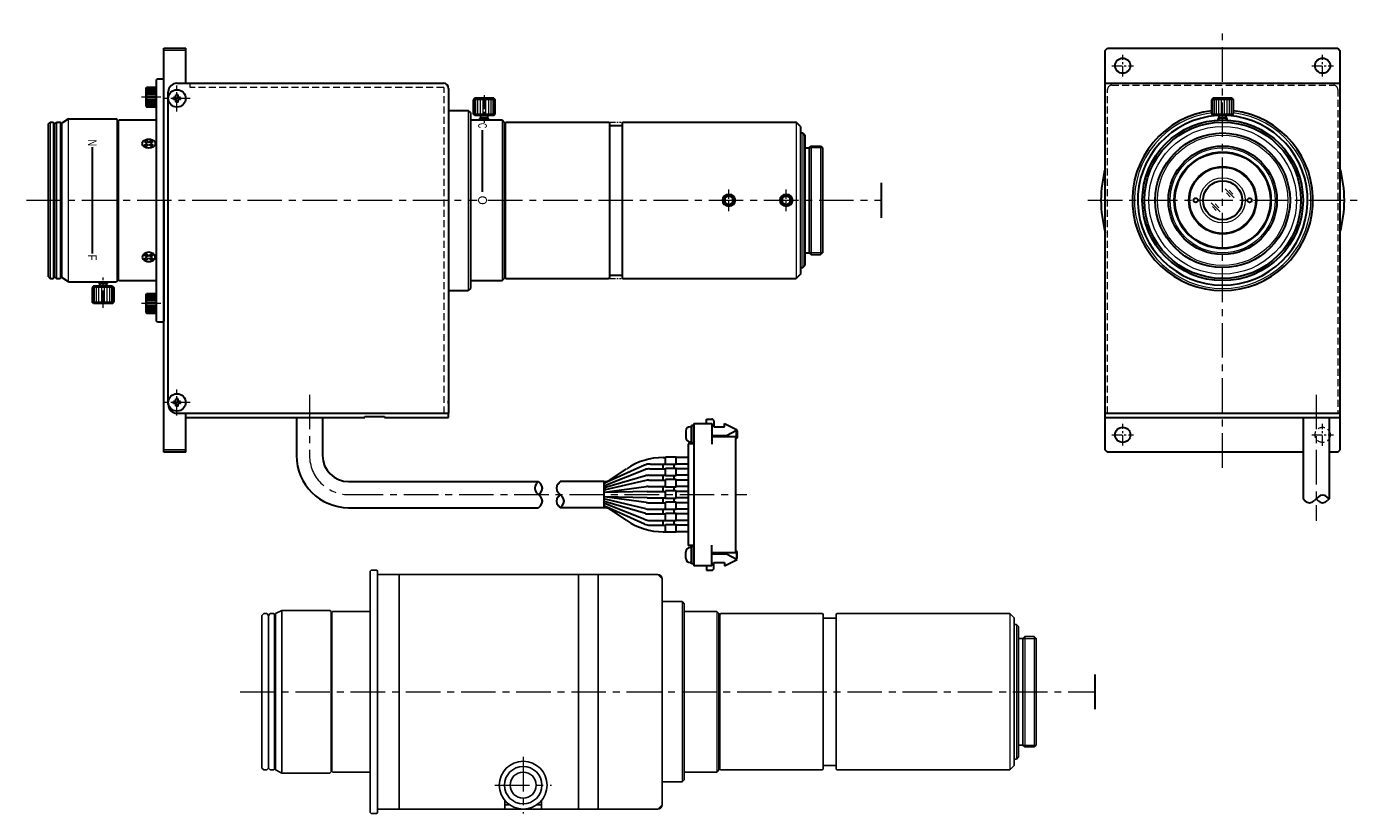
# Model space of a CAD drawing. Header units: millimetres. Extents: x -297 to 224, y -865 to 127.
import ezdxf
from ezdxf.enums import TextEntityAlignment as Align

# ---------------------------------------------------------------- set-up
doc = ezdxf.new("R2010")
doc.units = ezdxf.units.MM
doc.header["$LTSCALE"] = 0.25
for name, pattern in [('CENTER', [50.8, 31.75, -6.35, 6.35, -6.35]), ('HIDDEN', [9.525, 6.35, -3.175]), ('PHANTOM', [63.5, 31.75, -6.35, 6.35, -6.35, 6.35, -6.35])]:
    doc.linetypes.add(name, pattern=pattern)
for name, color, linetype, lineweight in [('01_中心線', 1, 'CENTER', 20), ('01_外形線', 7, 'Continuous', 30), ('02_ﾈｼﾞ（断面）・遮光線仕切り', 7, 'Continuous', 20), ('04_中心線', 1, 'CENTER', 20), ('05_隠れ線', 3, 'HIDDEN', 20), ('06_面取線', 7, 'Continuous', 9), ('07_ﾊｯﾁﾝｸﾞ', 7, 'Continuous', 9), ('09_文字', 2, 'Continuous', 20), ('10_仮想線', 4, 'PHANTOM', 15), ('13-細線', 7, 'Continuous', 9)]:
    doc.layers.add(name, color=color, linetype=linetype, lineweight=lineweight)
doc.styles.add('shihyou', font='txt', dxfattribs={"width": 0.6, "height": 2})

# ---------------------------------------------------------------- blocks, each defined once
blk = doc.blocks.new('底面')
for p, q in [((-166.53, 28), (-166.73, 27.8)), ((-166.73, 27.8), (-166.73, -27.8)), ((-165.23, 28), (-166.53, 28)), ((-165.03, 27.8), (-165.23, 28)), ((-165.03, 27.8), (-165.03, 27)), ((-160.03, 27), (-165.03, 27)), ((-165.03, 27), (-165.03, -27)), ((-160.03, 27), (-160.03, -27)), ((-160.03, 27), (-118.78, 27)), ((-118.78, 27), (-118.78, -27)), ((-114.28, 27), (-118.78, 27)), ((-114.28, 27), (-100.53, 27)), ((-114.28, -27), (-114.28, 27)), ((-99.53, 26), (-100.53, 27)), ((-99.53, 26), (-99.53, -26)), ((-187.03, 18.75), (-188.53, 18)), ((-176.03, 18.75), (-187.03, 18.75)), ((-187.03, 18.75), (-187.03, -18.75)), ((-175.73, 18.45), (-176.03, 18.75)), ((-175.73, 18.45), (-175.73, -18.45)), ((-175.33, 18.5), (-175.53, 18.3)), ((-166.73, 18.5), (-175.33, 18.5)), ((-94.97, 20.75), (-99.53, 20.75)), ((-94.47, 20.25), (-94.97, 20.75)), ((-94.47, 20.25), (-94.47, -20.25)), ((-86.99, 18.5), (-94.47, 18.5)), ((-86.49, 18), (-86.99, 18.5)), ((-191.23, 18), (-191.63, 17.6)), ((-191.63, 17.6), (-191.63, -17.6)), ((-190.53, 18), (-191.23, 18)), ((-190.13, 17.6), (-190.53, 18)), ((-189.73, 18), (-190.13, 17.6)), ((-190.13, 17.6), (-190.13, -17.6)), ((-188.93, 18), (-189.73, 18)), ((-188.73, 17.8), (-188.93, 18)), ((-188.73, 17.8), (-188.73, -17.8)), ((-188.53, 16.8), (-188.73, 17)), ((-188.53, 18), (-188.53, -18)), ((-175.53, 16.8), (-175.73, 17)), ((-175.53, 18.3), (-175.53, -18.3)), ((-86.49, 18), (-86.49, -18)), ((-86.29, 17), (-86.49, 16.8)), ((-86.09, 18), (-86.29, 17.8)), ((-86.29, 17.8), (-86.29, -17.8)), ((-62.69, 18), (-86.09, 18)), ((-62.49, 17.8), (-62.69, 18)), ((-62.49, 17.8), (-62.49, -17.8)), ((-59.53, 16.95), (-62.49, 16.95)), ((-59.33, 18), (-59.53, 17.8)), ((-59.53, 17.8), (-59.53, -17.8)), ((-19.53, 18), (-59.33, 18)), ((-18.53, 17), (-19.53, 18)), ((-18.53, 17), (-18.53, -17)), ((-18.03, 15.5), (-18.53, 15.5)), ((-17.53, 15), (-18.03, 15.5)), ((-17.53, 15), (-17.53, -15)), ((-16.53, 12.3), (-17.53, 12.3)), ((-16.13, 12.7), (-16.53, 12.3)), ((-16.53, 12.3), (-16.53, -12.3)), ((-13.92, 12.7), (-16.13, 12.7)), ((-13.53, 12.3), (-13.92, 12.7)), ((-13.53, 12.3), (-13.53, -12.3)), ((-18.03, -15.5), (-17.53, -15)), ((-17.53, -12.3), (-16.53, -12.3)), ((-16.53, -12.3), (-16.13, -12.7)), ((-16.13, -12.7), (-13.92, -12.7)), ((-13.92, -12.7), (-13.53, -12.3)), ((-191.63, -17.6), (-191.23, -18)), ((-191.23, -18), (-190.53, -18)), ((-190.53, -18), (-190.13, -17.6)), ((-190.13, -17.6), (-189.73, -18)), ((-189.73, -18), (-188.93, -18)), ((-188.93, -18), (-188.73, -17.8)), ((-188.73, -17), (-188.53, -16.8)), ((-188.53, -18), (-187.03, -18.75)), ((-175.73, -17), (-175.53, -16.8)), ((-175.53, -18.3), (-175.33, -18.5)), ((-86.99, -18.5), (-86.49, -18)), ((-86.49, -16.8), (-86.29, -17)), ((-86.29, -17.8), (-86.09, -18)), ((-86.09, -18), (-62.69, -18)), ((-62.69, -18), (-62.49, -17.8)), ((-62.49, -16.95), (-59.53, -16.95)), ((-59.53, -17.8), (-59.33, -18)), ((-59.33, -18), (-19.53, -18)), ((-19.53, -18), (-18.53, -17)), ((-18.53, -15.5), (-18.03, -15.5)), ((-187.03, -18.75), (-176.03, -18.75)), ((-176.03, -18.75), (-175.73, -18.45)), ((-175.33, -18.5), (-166.73, -18.5)), ((-99.53, -20.75), (-94.97, -20.75)), ((-94.97, -20.75), (-94.47, -20.25)), ((-94.47, -18.5), (-86.99, -18.5)), ((-160.03, -27), (-165.03, -27)), ((-165.03, -27), (-165.03, -27.8)), ((-135.78, -27), (-160.03, -27)), ((-135.78, -24.99), (-135.78, -27)), ((-134.69, -26), (-135.78, -26)), ((-127.28, -27), (-135.78, -27)), ((-127.28, -26), (-128.36, -26)), ((-127.28, -27), (-127.28, -24.99)), ((-118.78, -27), (-127.28, -27)), ((-118.78, -27), (-114.28, -27)), ((-100.53, -27), (-114.28, -27)), ((-100.53, -27), (-99.53, -26)), ((-166.73, -27.8), (-166.53, -28)), ((-166.53, -28), (-165.23, -28)), ((-165.23, -28), (-165.03, -27.8))]:
    blk.add_line(p, q)
at = {"lineweight": 9}
for p, q in [((-94.97, 20.75), (-94.97, -20.75)), ((-86.99, 18.5), (-86.99, -18.5)), ((-19.53, 18), (-19.53, -18)), ((-18.03, 15.5), (-18.03, -15.5)), ((-16.13, 12.7), (-16.13, -12.7)), ((-13.92, 12.7), (-13.92, -12.7))]:
    blk.add_line(p, q, dxfattribs=at)
at = {"lineweight": 20}
for p, q in [((-16.53, 12.3), (-13.53, 12.3)), ((-16.53, -12.3), (-13.53, -12.3))]:
    blk.add_line(p, q, dxfattribs=at)
for radius in [5.5, 4.3, 3]:
    blk.add_circle((-131.53, -21.5), radius)
for centre, start, end in [((-100.53, 26), 0, 90), ((-100.53, -26), 270, 0)]:
    blk.add_arc(centre, 1, start, end)
at = {"layer": '01_中心線'}
for p, q in [((-131.53, -15), (-131.53, -28)), ((-138.03, -21.5), (-125.03, -21.5))]:
    blk.add_line(p, q, dxfattribs=at)
at = {"layer": '01_外形線'}
blk.add_line((0, 4), (0, -4), dxfattribs=at)
at = {"layer": '04_中心線'}
blk.add_line((-196.63, 0), (0, 0), dxfattribs=at)

msp = doc.modelspace()

# ---------------------------------------------------------------- linework, layer by layer
at = {"layer": '01_外形線'}
for p, q in [((-50.46, 29.11), (-50.46, 122.11)), ((-50.46, 122.11), (-45.46, 122.11)), ((-45.46, 114.11), (-45.46, 122.11)), ((166.15, 121.61), (166.65, 122.11)), ((166.15, 29.61), (166.15, 121.61)), ((166.65, 122.11), (219.65, 122.11)), ((219.65, 122.11), (220.15, 121.61)), ((220.15, 121.61), (220.15, 29.61)), ((-51.96, 115.11), (-52.16, 114.91)), ((-52.16, 59.31), (-52.16, 114.91)), ((-51.96, 115.11), (-50.66, 115.11)), ((-50.66, 115.11), (-50.46, 114.91)), ((-50.46, 87.11), (-50.46, 114.91)), ((-47.46, 114.07), (13.84, 114.07)), ((166.15, 114.11), (220.15, 114.11)), ((-54.66, 112.91), (-54.46, 113.11)), ((-54.66, 112.91), (-54.66, 108.81)), ((-52.16, 113.11), (-54.46, 113.11)), ((-49.46, 40.07), (-49.46, 112.11)), ((15.04, 112.87), (15.04, 38.07)), ((21.06, 110.61), (20.74, 110.28)), ((20.74, 106.93), (20.74, 110.28)), ((25.41, 110.61), (21.06, 110.61)), ((25.41, 110.61), (25.74, 110.28)), ((25.74, 106.93), (25.74, 110.28)), ((190.98, 110.61), (190.65, 110.28)), ((190.65, 106.93), (190.65, 110.28)), ((195.33, 110.61), (190.98, 110.61)), ((195.33, 110.61), (195.65, 110.28)), ((195.65, 106.93), (195.65, 110.28)), ((-54.66, 108.81), (-54.46, 108.61)), ((-54.46, 108.61), (-52.16, 108.61)), ((15.04, 107.82), (19.54, 107.82)), ((20.04, 107.32), (19.54, 107.82)), ((20.04, 107.32), (20.04, 66.82)), ((-77.06, 104.71), (-76.66, 105.11)), ((-77.06, 69.51), (-77.06, 104.71)), ((-76.66, 105.11), (-75.96, 105.11)), ((-75.96, 105.11), (-75.56, 104.71)), ((-75.96, 105.11), (-75.56, 104.71)), ((-75.56, 104.71), (-75.16, 105.11)), ((-75.56, 69.51), (-75.56, 104.71)), ((-75.16, 105.11), (-74.36, 105.11)), ((-74.16, 104.91), (-74.36, 105.11)), ((-74.16, 69.31), (-74.16, 104.91)), ((-72.46, 105.86), (-73.96, 104.91)), ((-73.96, 69.31), (-73.96, 104.91)), ((-72.46, 105.86), (-61.36, 105.86)), ((-61.16, 105.66), (-61.36, 105.86)), ((-61.16, 68.56), (-61.16, 105.66)), ((-61.16, 104.36), (-60.96, 104.36)), ((-60.96, 105.41), (-60.76, 105.61)), ((-60.96, 105.41), (-60.96, 68.81)), ((-60.76, 105.61), (-52.16, 105.61)), ((20.04, 105.61), (27.34, 105.61)), ((21.06, 106.61), (20.74, 106.93)), ((25.41, 106.61), (21.06, 106.61)), ((22.24, 105.91), (22.44, 106.11)), ((22.24, 105.61), (22.24, 105.91)), ((22.44, 106.11), (22.44, 106.61)), ((24.04, 106.11), (22.44, 106.11)), ((24.04, 106.11), (24.04, 106.61)), ((24.04, 106.11), (24.24, 105.91)), ((24.24, 105.61), (24.24, 105.91)), ((25.41, 106.61), (25.74, 106.93)), ((27.34, 105.61), (27.84, 105.11)), ((27.84, 105.11), (27.84, 69.11)), ((27.84, 104.36), (28.04, 104.36)), ((28.04, 104.91), (28.24, 105.11)), ((28.04, 104.91), (28.04, 69.31)), ((28.24, 105.11), (51.84, 105.11)), ((52.04, 104.91), (51.84, 105.11)), ((52.04, 104.91), (52.04, 69.31)), ((52.04, 104.36), (54.94, 104.36)), ((54.94, 104.91), (55.14, 105.11)), ((54.94, 104.91), (54.94, 87.11)), ((54.94, 104.91), (54.94, 69.31)), ((55.14, 105.11), (95.04, 105.11)), ((96.04, 104.11), (95.04, 105.11)), ((190.98, 106.61), (190.65, 106.93)), ((195.33, 106.61), (190.98, 106.61)), ((192.15, 105.91), (192.35, 106.11)), ((192.15, 105.58), (192.15, 105.91)), ((192.35, 106.11), (192.35, 106.61)), ((193.95, 106.11), (192.35, 106.11)), ((193.95, 106.11), (193.95, 106.61)), ((193.95, 106.11), (194.15, 105.91)), ((194.15, 105.58), (194.15, 105.91)), ((195.33, 106.61), (195.65, 106.93)), ((-74.16, 104.11), (-73.96, 104.11)), ((96.04, 104.11), (96.04, 70.11)), ((96.04, 102.61), (96.54, 102.61)), ((96.54, 102.61), (97.04, 102.11)), ((97.04, 102.11), (97.04, 72.11)), ((-55, 100.66), (-54.33, 100.19)), ((-55, 99.72), (-54.33, 100.19)), ((-54.58, 100.88), (-53.96, 100.45)), ((-54.58, 99.49), (-53.96, 99.93)), ((-53.96, 100.45), (-53.35, 100.88)), ((-53.96, 99.93), (-53.35, 99.49)), ((-53.59, 100.19), (-52.93, 100.66)), ((-53.59, 100.19), (-52.93, 99.72)), ((97.04, 99.21), (98.04, 99.21)), ((98.04, 99.21), (98.44, 99.61)), ((98.04, 99.21), (98.04, 75.01)), ((98.44, 99.61), (100.64, 99.61)), ((100.64, 99.61), (101.04, 99.21)), ((101.04, 99.21), (101.04, 75.01)), ((114.56, 91.11), (114.56, 83.11)), ((-50.46, 87.11), (-50.46, 59.31)), ((-55, 74.49), (-54.33, 74.03)), ((-55, 73.56), (-54.33, 74.03)), ((-54.58, 74.72), (-53.96, 74.29)), ((-54.58, 73.33), (-53.96, 73.76)), ((-53.96, 74.29), (-53.35, 74.72)), ((-53.96, 73.76), (-53.35, 73.33)), ((-53.59, 74.03), (-52.93, 74.49)), ((-53.59, 74.03), (-52.93, 73.56)), ((97.04, 75.01), (98.04, 75.01)), ((98.04, 75.01), (98.44, 74.61)), ((98.44, 74.61), (100.64, 74.61)), ((100.64, 74.61), (101.04, 75.01)), ((96.04, 71.61), (96.54, 71.61)), ((96.54, 71.61), (97.04, 72.11)), ((-77.06, 69.51), (-76.66, 69.11)), ((-76.66, 69.11), (-75.96, 69.11)), ((-75.96, 69.11), (-75.56, 69.51)), ((-75.96, 69.11), (-75.56, 69.51)), ((-75.56, 69.51), (-75.16, 69.11)), ((-75.16, 69.11), (-74.36, 69.11)), ((-74.16, 69.31), (-74.36, 69.11)), ((-74.16, 70.11), (-73.96, 70.11)), ((-72.46, 68.36), (-73.96, 69.31)), ((-72.46, 68.36), (-61.36, 68.36)), ((-65.46, 68.36), (-65.46, 68.06)), ((-65.46, 68.06), (-65.26, 67.86)), ((-65.26, 67.86), (-65.26, 67.36)), ((-63.66, 67.86), (-65.26, 67.86)), ((-63.66, 67.86), (-63.46, 68.06)), ((-63.66, 67.86), (-63.66, 67.36)), ((-63.46, 68.36), (-63.46, 68.06)), ((-61.16, 68.56), (-61.36, 68.36)), ((-61.16, 69.86), (-60.96, 69.86)), ((-60.76, 68.61), (-60.96, 68.81)), ((-60.76, 68.61), (-52.16, 68.61)), ((20.04, 68.61), (27.34, 68.61)), ((27.34, 68.61), (27.84, 69.11)), ((27.84, 69.86), (28.04, 69.86)), ((28.04, 69.31), (28.24, 69.11)), ((28.24, 69.11), (51.84, 69.11)), ((52.04, 69.31), (51.84, 69.11)), ((52.04, 69.86), (54.94, 69.86)), ((54.94, 69.31), (55.14, 69.11)), ((55.14, 69.11), (95.04, 69.11)), ((96.04, 70.11), (95.04, 69.11)), ((-66.64, 67.36), (-66.96, 67.03)), ((-66.96, 67.03), (-66.96, 63.68)), ((-62.29, 67.36), (-66.64, 67.36)), ((-62.29, 67.36), (-61.96, 67.03)), ((-61.96, 67.03), (-61.96, 63.68)), ((-54.66, 65.41), (-54.46, 65.61)), ((-54.66, 65.41), (-54.66, 61.31)), ((-52.16, 65.61), (-54.46, 65.61)), ((15.04, 66.32), (19.54, 66.32)), ((20.04, 66.82), (19.54, 66.32)), ((-66.64, 63.36), (-66.96, 63.68)), ((-62.29, 63.36), (-66.64, 63.36)), ((-62.29, 63.36), (-61.96, 63.68)), ((-54.66, 61.31), (-54.46, 61.11)), ((-54.46, 61.11), (-52.16, 61.11)), ((-51.96, 59.11), (-52.16, 59.31)), ((-51.96, 59.11), (-50.66, 59.11)), ((-50.66, 59.11), (-50.46, 59.31)), ((15.04, 40.31), (15.04, 40.91)), ((-47.46, 38.07), (15.04, 38.07)), ((-45.46, 29.11), (-45.46, 38.07)), ((-45.46, 37.07), (-4.21, 37.07)), ((-19.96, 37.07), (-19.96, 28.34)), ((-13.96, 37.07), (-13.96, 28.34)), ((-4.21, 37.07), (-4.21, 37.37)), ((-4.21, 37.37), (0.29, 37.37)), ((0.29, 37.37), (0.29, 37.07)), ((0.29, 37.07), (15.04, 37.07)), ((15.04, 37.07), (15.04, 38.07)), ((166.15, 38.07), (220.15, 38.07)), ((166.15, 37.07), (220.15, 37.07)), ((211.65, 37.07), (211.65, 18.34)), ((217.65, 37.07), (217.65, 18.34)), ((69.63, 33.99), (69.63, 32.49)), ((70.93, 34.99), (70.63, 34.99)), ((71.43, 35.24), (70.93, 35.24)), ((70.93, 35.24), (70.93, 31.24)), ((70.93, 31.49), (70.93, 34.99)), ((71.43, 35.74), (75.58, 35.74)), ((71.43, 35.74), (71.43, 2.94)), ((74.36, 35.74), (74.36, 36.74)), ((74.36, 36.74), (75.58, 36.74)), ((75.58, 35.74), (75.58, 30.94)), ((76.08, 36.24), (76.08, 34.99)), ((76.08, 34.99), (78.49, 34.99)), ((78.49, 35.74), (81.43, 34.24)), ((78.49, 34.99), (78.49, 35.74)), ((78.98, 32.99), (81.43, 34.24)), ((81.3, 34.17), (81.43, 34.04)), ((81.43, 34.04), (81.43, 32.44)), ((71.43, 31.04), (70.13, 31.04)), ((70.13, 31.04), (70.13, 7.64)), ((70.63, 31.49), (70.93, 31.49)), ((70.93, 31.24), (71.43, 31.24)), ((75.58, 32.99), (78.98, 32.99)), ((75.58, 32.74), (81.03, 32.74)), ((78.98, 32.99), (78.98, 32.74)), ((81.03, 32.74), (81.03, 5.94)), ((81.23, 32.24), (81.03, 32.24)), ((81.43, 32.44), (81.23, 32.24)), ((-45.46, 29.11), (-50.46, 29.11)), ((64.43, 27.89), (64.93, 27.89)), ((67.43, 27.99), (64.93, 27.99)), ((64.93, 26.29), (64.93, 27.99)), ((67.43, 26.29), (67.43, 27.99)), ((70.13, 27.89), (67.43, 27.89)), ((166.15, 29.61), (166.65, 29.11)), ((211.65, 29.11), (166.65, 29.11)), ((219.65, 29.11), (217.65, 29.11)), ((219.65, 29.11), (220.15, 29.61)), ((60.2, 25.08), (51.26, 21.55)), ((60.14, 26.12), (51.32, 22.11)), ((52.23, 22.74), (56.01, 25.3)), ((61.3, 25.29), (64.93, 25.29)), ((61.38, 26.39), (64.93, 26.39)), ((64.42, 25.29), (64.42, 26.39)), ((67.43, 26.29), (64.93, 26.29)), ((67.43, 25.39), (64.93, 25.39)), ((64.93, 23.69), (64.93, 25.39)), ((66.92, 25.39), (66.92, 26.29)), ((70.13, 26.39), (67.43, 26.39)), ((67.43, 23.69), (67.43, 25.39)), ((70.13, 25.29), (67.43, 25.29)), ((-7.96, 22.34), (35.73, 22.34)), ((35.73, 22.34), (35.29, 21.9)), ((35.73, 22.34), (36.17, 21.9)), ((40.29, 21.9), (40.73, 22.34)), ((50.73, 22.34), (40.73, 22.34)), ((50.73, 22.34), (50.73, 16.34)), ((60.39, 22.61), (51.07, 20.42)), ((60.31, 23.66), (51.15, 20.96)), ((61.08, 22.69), (64.93, 22.69)), ((61.16, 23.79), (64.93, 23.79)), ((64.42, 22.69), (64.42, 23.79)), ((67.43, 23.69), (64.93, 23.69)), ((67.43, 22.79), (64.93, 22.79)), ((64.93, 21.09), (64.93, 22.79)), ((66.92, 22.79), (66.92, 23.69)), ((70.13, 23.79), (67.43, 23.79)), ((67.43, 21.09), (67.43, 22.79)), ((70.13, 22.69), (67.43, 22.69)), ((35.29, 19.78), (36.17, 18.9)), ((36.17, 19.78), (35.73, 19.34)), ((41.17, 18.9), (40.29, 19.78)), ((40.29, 18.9), (40.73, 19.34)), ((60.73, 20.09), (50.73, 19.84)), ((60.73, 18.59), (50.73, 18.84)), ((60.53, 21.16), (50.93, 19.86)), ((60.53, 17.51), (50.93, 18.81)), ((60.73, 20.09), (64.93, 20.09)), ((60.73, 18.59), (64.93, 18.59)), ((60.93, 21.19), (64.93, 21.19)), ((64.42, 20.09), (64.42, 21.19)), ((64.42, 17.49), (64.42, 18.59)), ((67.43, 21.09), (64.93, 21.09)), ((67.43, 20.19), (64.93, 20.19)), ((64.93, 18.49), (64.93, 20.19)), ((67.43, 18.49), (64.93, 18.49)), ((66.92, 20.19), (66.92, 21.09)), ((66.92, 17.59), (66.92, 18.49)), ((70.13, 21.19), (67.43, 21.19)), ((67.43, 18.49), (67.43, 20.19)), ((70.13, 20.09), (67.43, 20.09)), ((70.13, 18.59), (67.43, 18.59)), ((215.09, 18.78), (214.21, 17.9)), ((217.65, 18.34), (217.21, 18.78)), ((-7.96, 16.34), (35.73, 16.34)), ((36.17, 16.78), (35.73, 16.34)), ((40.73, 16.34), (40.29, 16.78)), ((40.73, 16.34), (41.17, 16.78)), ((50.73, 16.34), (40.73, 16.34)), ((60.39, 16.07), (51.07, 18.26)), ((60.31, 15.01), (51.15, 17.71)), ((60.2, 13.6), (51.26, 17.13)), ((60.14, 12.56), (51.32, 16.57)), ((52.23, 15.93), (56.01, 13.37)), ((60.93, 17.49), (64.93, 17.49)), ((61.08, 15.99), (64.93, 15.99)), ((64.42, 14.89), (64.42, 15.99)), ((67.43, 17.59), (64.93, 17.59)), ((64.93, 15.89), (64.93, 17.59)), ((67.43, 15.89), (64.93, 15.89)), ((66.92, 14.99), (66.92, 15.89)), ((67.43, 15.89), (67.43, 17.59)), ((70.13, 17.49), (67.43, 17.49)), ((70.13, 15.99), (67.43, 15.99)), ((212.09, 17.9), (211.65, 18.34)), ((215.09, 17.9), (214.65, 18.34)), ((217.65, 18.34), (217.21, 17.9)), ((61.16, 14.89), (64.93, 14.89)), ((61.3, 13.39), (64.93, 13.39)), ((61.38, 12.29), (64.93, 12.29)), ((64.42, 12.29), (64.42, 13.39)), ((67.43, 14.99), (64.93, 14.99)), ((64.93, 13.29), (64.93, 14.99)), ((67.43, 13.29), (64.93, 13.29)), ((67.43, 12.39), (64.93, 12.39)), ((64.93, 10.69), (64.93, 12.39)), ((66.92, 12.39), (66.92, 13.29)), ((67.43, 13.29), (67.43, 14.99)), ((70.13, 14.89), (67.43, 14.89)), ((70.13, 13.39), (67.43, 13.39)), ((67.43, 10.69), (67.43, 12.39)), ((70.13, 12.29), (67.43, 12.29)), ((64.43, 10.79), (64.93, 10.79)), ((67.43, 10.69), (64.93, 10.69)), ((70.13, 10.79), (67.43, 10.79)), ((69.63, 4.69), (69.63, 6.19)), ((71.43, 7.64), (70.13, 7.64)), ((70.63, 7.19), (70.93, 7.19)), ((70.93, 3.44), (70.93, 7.44)), ((70.93, 7.44), (71.43, 7.44)), ((70.93, 7.19), (70.93, 3.69)), ((75.58, 2.94), (75.58, 7.73)), ((81.23, 6.44), (81.03, 6.44)), ((81.43, 6.24), (81.23, 6.44)), ((81.43, 4.64), (81.43, 6.24)), ((70.93, 3.69), (70.63, 3.69)), ((71.43, 3.44), (70.93, 3.44)), ((81.03, 5.94), (75.58, 5.94)), ((75.58, 5.69), (78.98, 5.69)), ((76.08, 2.44), (76.08, 3.69)), ((76.08, 3.69), (78.49, 3.69)), ((78.49, 2.94), (81.43, 4.44)), ((78.49, 3.69), (78.49, 2.94)), ((78.98, 5.69), (78.98, 5.94)), ((78.98, 5.69), (81.43, 4.44)), ((81.3, 4.5), (81.43, 4.64)), ((75.58, 2.94), (71.43, 2.94)), ((74.36, 2.94), (74.36, 1.94)), ((74.36, 1.94), (75.58, 1.94))]:
    msp.add_line(p, q, dxfattribs=at)
at = {"layer": '01_外形線', "ltscale": 0.25}
for p, q in [((-47.71, 110.82), (-48.29, 110.82)), ((-48.29, 110.32), (-48.29, 110.82)), ((-47.71, 110.32), (-48.29, 110.32)), ((-47.21, 111.39), (-47.71, 111.39)), ((-47.71, 110.82), (-47.71, 111.39)), ((-47.71, 109.74), (-47.71, 110.32)), ((-47.21, 110.82), (-47.21, 111.39)), ((-46.64, 110.82), (-47.21, 110.82)), ((-46.64, 110.32), (-47.21, 110.32)), ((-47.21, 109.74), (-47.21, 110.32)), ((-46.64, 110.32), (-46.64, 110.82)), ((-47.21, 109.74), (-47.71, 109.74)), ((-48.29, 40.32), (-48.29, 40.82)), ((-47.71, 40.82), (-48.29, 40.82)), ((-47.71, 40.32), (-48.29, 40.32)), ((-47.21, 41.39), (-47.71, 41.39)), ((-47.71, 40.82), (-47.71, 41.39)), ((-47.71, 39.74), (-47.71, 40.32)), ((-47.21, 40.82), (-47.21, 41.39)), ((-46.64, 40.82), (-47.21, 40.82)), ((-47.21, 39.74), (-47.21, 40.32)), ((-46.64, 40.32), (-47.21, 40.32)), ((-46.64, 40.32), (-46.64, 40.82)), ((-47.21, 39.74), (-47.71, 39.74))]:
    msp.add_line(p, q, dxfattribs=at)
at = {"layer": '01_外形線', "ltscale": 0.5}
for points in [[(78.6, 86.57), (79.54, 86.02), (80.47, 86.57), (80.47, 87.65), (79.54, 88.19), (78.6, 87.65)], [(91.8, 86.57), (92.74, 86.02), (93.67, 86.57), (93.67, 87.65), (92.74, 88.19), (91.8, 87.65)]]:
    msp.add_lwpolyline(points, close=True, dxfattribs=at)
at = {"layer": '01_外形線'}
for centre, radius in [((170.15, 118.11), 1.75), ((216.15, 118.11), 1.75), ((-47.46, 110.57), 2), ((193.15, 87.11), 18.5), ((193.15, 87.11), 18), ((193.15, 87.11), 15.5), ((193.15, 87.11), 12.5), ((193.15, 87.11), 11), ((193.15, 87.11), 7.75), ((193.15, 87.11), 4.5), ((186.95, 87.11), 0.5), ((199.35, 87.11), 0.5), ((-47.46, 40.57), 2), ((170.15, 33.11), 1.75)]:
    msp.add_circle(centre, radius, dxfattribs=at)
at = {"layer": '01_外形線', "ltscale": 0.5}
for centre in [(79.54, 87.11), (92.74, 87.11)]:
    msp.add_circle(centre, 1.25, dxfattribs=at)
at = {"layer": '01_外形線'}
for centre, radius, start, end in [((-47.46, 112.07), 2, 90, 180), ((13.84, 112.87), 1.2, 360, 90), ((193.15, 87.11), 20.79, 96.9058, 83.0942), ((193.15, 87.11), 19.54, 93.7627, 86.2373), ((193.15, 87.11), 28, 164.6411, 195.3589), ((193.15, 87.11), 28, 344.6411, 15.3589), ((-47.46, 40.07), 2, 180, 270), ((70.63, 33.99), 1, 90, 180), ((75.58, 36.24), 0.5, 360, 90), ((70.63, 32.49), 1, 180, 270), ((-7.96, 28.34), 12, 180, 270), ((-7.96, 28.34), 6, 180, 270), ((64.43, 12.89), 15, 90, 124.1412), ((61.38, 23.39), 3, 90, 114.4655), ((61.3, 22.29), 3, 90, 111.554), ((36.35, 20.84), 1.5, 135, 225), ((35.11, 20.84), 1.5, 315, 45), ((41.35, 20.84), 1.5, 135, 225), ((50.73, 25.34), 3, 270, 300.0597), ((50.08, 24.84), 3, 282.5215, 294.4655), ((50.16, 24.34), 3, 280.9729, 291.554), ((61.16, 20.79), 3, 90, 106.4361), ((61.08, 19.69), 3, 90, 103.2246), ((35.11, 17.84), 1.5, 315, 45), ((41.35, 17.84), 1.5, 135, 225), ((40.11, 17.84), 1.5, 315, 45), ((50.3, 23.84), 3, 278.3039, 286.4361), ((50.38, 23.34), 3, 276.6568, 283.2246), ((50.53, 22.84), 3, 273.8529, 277.6884), ((50.53, 15.84), 3, 82.3116, 86.1471), ((60.93, 18.19), 3, 90, 97.6884), ((216.15, 17.72), 1.5, 45, 135), ((50.38, 15.34), 3, 76.7754, 83.3432), ((50.3, 14.84), 3, 73.5639, 81.6961), ((50.16, 14.34), 3, 68.446, 79.0271), ((50.08, 13.84), 3, 65.5345, 77.4785), ((50.73, 13.34), 3, 59.9403, 90), ((61.08, 18.99), 3, 256.7754, 270), ((60.93, 20.49), 3, 262.3116, 270), ((213.15, 18.96), 1.5, 225, 315), ((216.15, 18.96), 1.5, 225, 315), ((64.43, 25.79), 15, 235.8588, 270), ((61.38, 15.29), 3, 245.5345, 270), ((61.3, 16.39), 3, 248.446, 270), ((61.16, 17.89), 3, 253.5639, 270), ((70.63, 6.19), 1, 90, 180), ((70.63, 4.69), 1, 180, 270), ((75.58, 2.44), 0.5, 270, 0)]:
    msp.add_arc(centre, radius, start, end, dxfattribs=at)
at = {"layer": '01_外形線', "extrusion": (0, 0, -1)}
for ratio, start_param, end_param in [(0.678396, 0, 3.141593), (0.735823, 3.141593, 6.283185)]:
    msp.add_ellipse((-53.96, 100.19), major_axis=(-1.5, 0), ratio=ratio, start_param=start_param, end_param=end_param, dxfattribs=at)
at = {"layer": '01_外形線'}
for ratio, start_param, end_param in [(0.735823, 3.141593, 6.283185), (0.678396, 0, 3.141593)]:
    msp.add_ellipse((-53.96, 74.03), major_axis=(-1.5, 0), ratio=ratio, start_param=start_param, end_param=end_param, dxfattribs=at)
for points, knots in [([(-54.58, 100.88), (-54.7, 100.84), (-54.82, 100.78), (-54.94, 100.7), (-54.97, 100.68), (-55, 100.66)], [5.1854822, 5.1854822, 5.1854822, 5.1854822, 5.5066309, 5.5066309, 5.6077223, 5.6077223, 5.6077223, 5.6077223]), ([(-55, 99.72), (-54.93, 99.67), (-54.86, 99.62), (-54.71, 99.55), (-54.65, 99.52), (-54.58, 99.49)], [6.958628, 6.958628, 6.958628, 6.958628, 7.2009571, 7.2009571, 7.3809216, 7.3809216, 7.3809216, 7.3809216]), ([(-52.93, 100.66), (-53.01, 100.72), (-53.11, 100.78), (-53.26, 100.85), (-53.31, 100.87), (-53.35, 100.88)], [10.1002979, 10.1002979, 10.1002979, 10.1002979, 10.4131585, 10.4131585, 10.5224912, 10.5224912, 10.5224912, 10.5224912]), ([(-53.35, 99.49), (-53.25, 99.53), (-53.16, 99.57), (-53.02, 99.65), (-52.97, 99.68), (-52.93, 99.72)], [8.3270476, 8.3270476, 8.3270476, 8.3270476, 8.5776149, 8.5776149, 8.7493712, 8.7493712, 8.7493712, 8.7493712]), ([(-55, 74.49), (-54.93, 74.55), (-54.86, 74.59), (-54.71, 74.67), (-54.65, 74.7), (-54.58, 74.72)], [6.958628, 6.958628, 6.958628, 6.958628, 7.2009571, 7.2009571, 7.3809216, 7.3809216, 7.3809216, 7.3809216]), ([(-54.58, 73.33), (-54.7, 73.37), (-54.82, 73.43), (-54.94, 73.52), (-54.97, 73.54), (-55, 73.56)], [5.1854822, 5.1854822, 5.1854822, 5.1854822, 5.5066309, 5.5066309, 5.6077223, 5.6077223, 5.6077223, 5.6077223]), ([(-53.35, 74.72), (-53.25, 74.69), (-53.16, 74.65), (-53.02, 74.57), (-52.97, 74.53), (-52.93, 74.49)], [8.3270476, 8.3270476, 8.3270476, 8.3270476, 8.5776149, 8.5776149, 8.7493712, 8.7493712, 8.7493712, 8.7493712]), ([(-52.93, 73.56), (-53.01, 73.49), (-53.11, 73.43), (-53.26, 73.36), (-53.31, 73.34), (-53.35, 73.33)], [10.1002979, 10.1002979, 10.1002979, 10.1002979, 10.4131585, 10.4131585, 10.5224912, 10.5224912, 10.5224912, 10.5224912])]:
    msp.add_open_spline(points, degree=3, knots=knots, dxfattribs=at)
at = {"layer": '02_ﾈｼﾞ（断面）・遮光線仕切り'}
for p, q in [((19.54, 107.82), (19.54, 66.32)), ((22.44, 105.61), (22.44, 106.11)), ((24.04, 105.61), (24.04, 106.11)), ((27.34, 105.61), (27.34, 68.61)), ((95.04, 105.11), (95.04, 69.11)), ((192.35, 105.59), (192.35, 106.11)), ((193.95, 105.59), (193.95, 106.11)), ((96.54, 102.61), (96.54, 71.61)), ((-65.26, 68.36), (-65.26, 67.86)), ((-63.66, 68.36), (-63.66, 67.86))]:
    msp.add_line(p, q, dxfattribs=at)
at = {"layer": '04_中心線'}
for p, q in [((193.15, 25.52), (193.15, 127.11)), ((-82.06, 87.11), (21.58, 87.11)), ((24.1, 87.11), (114.56, 87.11)), ((162.15, 87.11), (224.15, 87.11)), ((-16.96, 42.32), (-16.96, 28.34)), ((214.65, 42.32), (214.65, 13.34)), ((-7.96, 19.34), (83.66, 19.34))]:
    msp.add_line(p, q, dxfattribs=at)
at = {"layer": '04_中心線', "ltscale": 0.3}
for p, q in [((170.15, 115.61), (170.15, 120.61)), ((216.15, 115.61), (216.15, 120.61)), ((167.65, 118.11), (172.65, 118.11)), ((213.65, 118.11), (218.65, 118.11)), ((79.54, 84.61), (79.54, 89.61)), ((92.74, 84.61), (92.74, 89.61)), ((170.15, 30.65), (170.15, 35.65)), ((216.15, 30.61), (216.15, 35.61)), ((167.65, 33.11), (172.65, 33.11)), ((213.65, 33.11), (218.65, 33.11))]:
    msp.add_line(p, q, dxfattribs=at)
at = {"layer": '04_中心線', "ltscale": 0.4}
for p, q in [((-47.46, 107.57), (-47.46, 113.57)), ((-44.46, 110.57), (-50.46, 110.57)), ((23.24, 111.3), (23.24, 104.96)), ((-47.46, 37.57), (-47.46, 43.57)), ((-44.46, 40.57), (-50.46, 40.57))]:
    msp.add_line(p, q, dxfattribs=at)
at = {"layer": '04_中心線', "ltscale": 0.25}
for p, q in [((-51.16, 110.86), (-55.66, 110.86)), ((-51.16, 63.36), (-55.66, 63.36))]:
    msp.add_line(p, q, dxfattribs=at)
at = {"layer": '04_中心線', "ltscale": 0.5}
msp.add_line((-64.46, 62.36), (-64.46, 69.36), dxfattribs=at)
at = {"layer": '04_中心線'}
msp.add_arc((-7.96, 28.34), 9, 180, 270, dxfattribs=at)
at = {"layer": '05_隠れ線'}
for p, q in [((-44.46, 113.07), (-44.46, 114.07)), ((167.65, 113.61), (218.65, 113.61)), ((13.84, 113.07), (-44.46, 113.07)), ((14.04, 38.07), (14.04, 112.87)), ((166.65, 38.07), (166.65, 112.61)), ((219.65, 112.61), (219.65, 38.07))]:
    msp.add_line(p, q, dxfattribs=at)
msp.add_circle((216.15, 33.11), 1.75, dxfattribs=at)
for centre, radius, start, end in [((167.65, 112.61), 1, 90, 180), ((218.65, 112.61), 1, 0, 90), ((13.84, 112.87), 0.2, 0, 90)]:
    msp.add_arc(centre, radius, start, end, dxfattribs=at)
at = {"layer": '06_面取線'}
for p, q in [((-45.46, 121.61), (-50.46, 121.61)), ((-54.46, 113.11), (-54.46, 108.61)), ((-52.16, 113.1), (-54.46, 113.1)), ((-52.16, 113.04), (-54.46, 113.04)), ((-52.16, 112.94), (-54.46, 112.94)), ((-52.16, 112.78), (-54.46, 112.78)), ((-52.16, 112.57), (-54.46, 112.57)), ((-52.16, 112.32), (-54.46, 112.32)), ((-52.16, 112.03), (-54.46, 112.03)), ((-52.16, 111.72), (-54.46, 111.72)), ((-52.16, 111.38), (-54.46, 111.38)), ((-52.16, 111.03), (-54.46, 111.03)), ((-52.16, 110.68), (-54.46, 110.68)), ((-52.16, 110.33), (-54.46, 110.33)), ((25.74, 110.28), (20.74, 110.28)), ((20.93, 110.28), (20.93, 106.93)), ((21.25, 110.28), (21.25, 106.93)), ((21.72, 110.28), (21.72, 106.93)), ((22.28, 110.28), (22.28, 106.93)), ((22.91, 110.28), (22.91, 106.93)), ((23.56, 110.28), (23.56, 106.93)), ((24.19, 110.28), (24.19, 106.93)), ((24.76, 110.28), (24.76, 106.93)), ((25.22, 110.28), (25.22, 106.93)), ((25.55, 110.28), (25.55, 106.93)), ((195.65, 110.28), (190.65, 110.28)), ((190.84, 110.28), (190.84, 106.93)), ((191.17, 110.28), (191.17, 106.93)), ((191.63, 110.28), (191.63, 106.93)), ((192.19, 110.28), (192.19, 106.93)), ((192.82, 110.28), (192.82, 106.93)), ((193.48, 110.28), (193.48, 106.93)), ((194.11, 110.28), (194.11, 106.93)), ((194.67, 110.28), (194.67, 106.93)), ((195.13, 110.28), (195.13, 106.93)), ((195.46, 110.28), (195.46, 106.93)), ((-52.16, 110), (-54.46, 110)), ((-52.16, 109.68), (-54.46, 109.68)), ((-52.16, 109.4), (-54.46, 109.4)), ((-52.16, 109.15), (-54.46, 109.15)), ((-52.16, 108.94), (-54.46, 108.94)), ((-52.16, 108.78), (-54.46, 108.78)), ((-52.16, 108.67), (-54.46, 108.67)), ((-52.16, 108.61), (-54.46, 108.61)), ((-76.66, 105.11), (-76.66, 69.11)), ((-75.96, 105.11), (-75.96, 69.11)), ((-75.16, 105.11), (-75.16, 69.11)), ((25.74, 106.93), (20.74, 106.93)), ((24.24, 105.91), (22.24, 105.91)), ((195.65, 106.93), (190.65, 106.93)), ((194.15, 105.91), (192.15, 105.91)), ((-63.46, 68.06), (-65.46, 68.06)), ((-61.96, 67.03), (-66.96, 67.03)), ((-66.77, 63.68), (-66.77, 67.03)), ((-66.45, 63.68), (-66.45, 67.03)), ((-65.98, 63.68), (-65.98, 67.03)), ((-65.42, 63.68), (-65.42, 67.03)), ((-64.79, 63.68), (-64.79, 67.03)), ((-64.14, 63.68), (-64.14, 67.03)), ((-63.51, 63.68), (-63.51, 67.03)), ((-62.94, 63.68), (-62.94, 67.03)), ((-62.48, 63.68), (-62.48, 67.03)), ((-62.15, 63.68), (-62.15, 67.03)), ((-54.46, 65.61), (-54.46, 61.11)), ((-52.16, 65.6), (-54.46, 65.6)), ((-52.16, 65.54), (-54.46, 65.54)), ((-52.16, 65.44), (-54.46, 65.44)), ((-52.16, 65.28), (-54.46, 65.28)), ((-52.16, 65.07), (-54.46, 65.07)), ((-52.16, 64.82), (-54.46, 64.82)), ((-52.16, 64.53), (-54.46, 64.53)), ((-61.96, 63.68), (-66.96, 63.68)), ((-52.16, 64.22), (-54.46, 64.22)), ((-52.16, 63.88), (-54.46, 63.88)), ((-52.16, 63.53), (-54.46, 63.53)), ((-52.16, 63.18), (-54.46, 63.18)), ((-52.16, 62.83), (-54.46, 62.83)), ((-52.16, 62.5), (-54.46, 62.5)), ((-52.16, 62.18), (-54.46, 62.18)), ((-52.16, 61.9), (-54.46, 61.9)), ((-52.16, 61.65), (-54.46, 61.65)), ((-52.16, 61.44), (-54.46, 61.44)), ((-52.16, 61.28), (-54.46, 61.28)), ((-52.16, 61.17), (-54.46, 61.17)), ((-52.16, 61.11), (-54.46, 61.11)), ((81.43, 34.04), (81.04, 34.04)), ((81.23, 32.24), (81.23, 34.14)), ((81.43, 32.44), (81.03, 32.44)), ((-45.46, 29.65), (-50.46, 29.65)), ((-50.46, 29.65), (-45.46, 29.65)), ((81.43, 6.24), (81.03, 6.24)), ((81.23, 6.44), (81.23, 4.54)), ((81.43, 4.64), (81.04, 4.64))]:
    msp.add_line(p, q, dxfattribs=at)
at = {"layer": '06_面取線', "lineweight": 20}
msp.add_line((-72.46, 68.36), (-72.46, 105.86), dxfattribs=at)
at = {"layer": '06_面取線'}
msp.add_arc((193.15, 87.11), 20.29, 97.0768, 82.9232, dxfattribs=at)
at = {"layer": '07_ﾊｯﾁﾝｸﾞ'}
for p, q in [((193.72, 89.72), (195.76, 87.68)), ((194.01, 88.81), (194.89, 87.91)), ((194.62, 89.42), (195.5, 88.52)), ((192.58, 84.49), (190.54, 86.54)), ((192.29, 85.41), (191.42, 86.31)), ((191.68, 84.79), (190.8, 85.69))]:
    msp.add_line(p, q, dxfattribs=at)
at = {"layer": '09_文字', "lineweight": 30}
for p, q in [((22.84, 89.09), (22.84, 103.29)), ((-66.96, 99.37), (-66.96, 74.85))]:
    msp.add_line(p, q, dxfattribs=at)
at = {"layer": '10_仮想線', "ltscale": 0.2}
for p, q in [((51.86, 105.11), (55.14, 105.11)), ((51.86, 69.11), (55.14, 69.11))]:
    msp.add_line(p, q, dxfattribs=at)
at = {"layer": '13-細線'}
for p, q in [((101.04, 99.21), (98.04, 99.21)), ((98.44, 99.61), (98.44, 74.61)), ((100.64, 99.61), (100.64, 74.61)), ((101.04, 75.01), (98.04, 75.01))]:
    msp.add_line(p, q, dxfattribs=at)
for radius in [17, 15, 12.1, 11.2, 7.55, 5.2]:
    msp.add_circle((193.15, 87.11), radius, dxfattribs=at)
at = {"layer": '13-細線', "ltscale": 0.5}
for centre in [(79.54, 87.11), (92.74, 87.11)]:
    msp.add_circle(centre, 1.5, dxfattribs=at)

# ---------------------------------------------------------------- block references
msp.add_blockref('底面', (163.73, -26.05))

# ---------------------------------------------------------------- texts
at = {"layer": '09_文字', "lineweight": 30, "style": 'shihyou', "width": 0.5}
msp.add_text('C', height=2, rotation=270, dxfattribs=at).set_placement((23.84, 104.3), align=Align.TOP_CENTER)
at = {"layer": '09_文字', "style": 'shihyou', "width": 0.8}
for s, p in [('N', (-65.96, 100.34)), ('F', (-65.96, 73.93))]:
    msp.add_text(s, height=2, rotation=270, dxfattribs=at).set_placement(p, align=Align.TOP_CENTER)
at = {"layer": '09_文字', "lineweight": 30, "style": 'shihyou'}
msp.add_text('O', height=2, rotation=270, dxfattribs=at).set_placement((23.84, 87.12), align=Align.TOP_CENTER)

doc.saveas('drawing.dxf')
